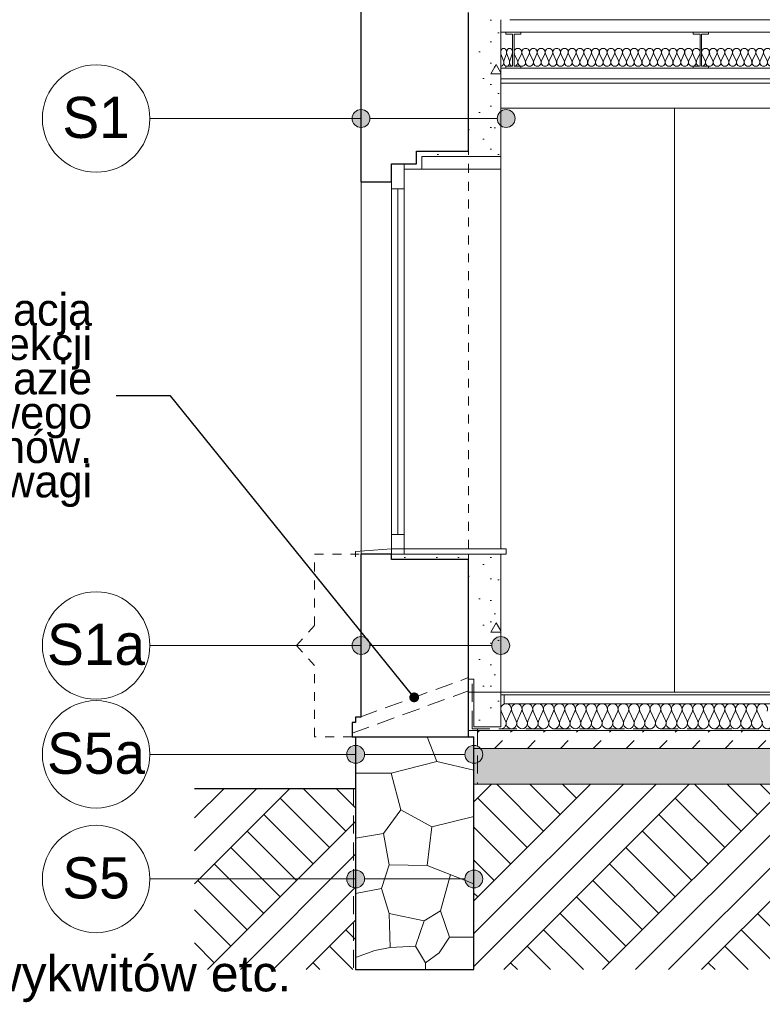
# Model space of a CAD drawing. Extents: x -396299 to -11759, y -15022 to 18278.
# Tile 89 of 205: x -195229 to -191083, y -5196 to 303. Entities that reach past the tile are written whole.
import ezdxf

# ---------------------------------------------------------------- set-up
doc = ezdxf.new("R2010")
doc.units = 0
doc.header["$MEASUREMENT"] = 0
doc.linetypes.add('Hidden Line', pattern=[100, 50, -50])
doc.linetypes.add('Krawędzie ukryte', pattern=[150, 100, -50])
for name, color, linetype in [('Arch ocieplenie', 7, 'Continuous'), ('Arch opisy', 7, 'Continuous'), ('INWENT STROPY', 7, 'Continuous')]:
    doc.layers.add(name, color=color, linetype=linetype)
for name, color, linetype, lineweight in [('Arch ocieplenie_Nr_Pióra__21', 7, 'Continuous', 13), ('Arch opisy_Nr_Pióra__1', 7, 'Continuous', 25), ('Arch opisy_Nr_Pióra__21', 7, 'Continuous', 13), ('Arch opisy_Nr_Pióra__5', 7, 'Continuous', 13), ('Arch stropy_Nr_Pióra__21', 7, 'Continuous', 13), ('Arch stropy_Nr_Pióra__6', 7, 'Continuous', 13), ('INWENT STROPY_Nr_Pióra__21', 7, 'Continuous', 13), ('INWENT TEREN_Nr_Pióra__1', 7, 'Continuous', 25), ('INWENT. OKNA_Nr_Pióra__21', 7, 'Continuous', 13), ('INWENT.ŚCIANY_Nr_Pióra__1', 7, 'Continuous', 25), ('INWENT.ŚCIANY_Nr_Pióra__21', 7, 'Continuous', 13), ('INWENT.ŚCIANY_Nr_Pióra__5', 7, 'Continuous', 13)]:
    doc.layers.add(name, color=color, linetype=linetype, lineweight=lineweight)
for name, color, linetype, lineweight, true_color in [('Arch ocieplenie_Nr_Pióra__9', 7, 'Continuous', 13, 0x3dad99), ('Arch opisy_Nr_Pióra__3', 7, 'Continuous', 20, 0xff6600), ('Arch wyburzenia_Nr_Pióra__2', 7, 'Continuous', 13, 0x7f7f7f), ('arch wypelnienia_Nr_Pióra__2', 7, 'Continuous', 13, 0x7f7f7f), ('INWENT STROPY_Nr_Pióra__2', 7, 'Continuous', 13, 0x7f7f7f), ('INWENT STROPY_Nr_Pióra__25', 7, 'Continuous', 15, 0x40a5ff), ('INWENT.ŚCIANY_Nr_Pióra__2', 7, 'Continuous', 13, 0x7f7f7f), ('Inwentaryzacja Konst._Nr_Pióra__25', 7, 'Continuous', 15, 0x40a5ff)]:
    doc.layers.add(name, color=color, linetype=linetype, lineweight=lineweight, true_color=true_color)
doc.styles.add('GENERATED_STYLE_3', font='txt')
doc.styles.add('GENERATED_STYLE_8', font='arial.ttf')
doc.dimstyles.new('GENERATED_STYLE__11', dxfattribs={"dimtxt": 0.18, "dimasz": 109.44, "dimexe": 0.18, "dimexo": 0.0625, "dimgap": 0.09, "dimtad": 0, "dimtih": 1, "dimtoh": 1, "dimdec": 4, "dimzin": 0, "dimdsep": 46, "dimcen": 0.09, "dimadec": 0, "dimazin": 0, "dimtfac": 1, "dimtdec": 4, "dimtmove": 0, "dimatfit": 3, "dimldrblk": 'ARROWHEAD_11', "dimfxl": 0, "dimtolj": 1, "dimtzin": 0, "dimarcsym": 0})
pattern_1 = [(45, (0, 0), (-275.7716, 275.7716), []), (45, (-91.9, 91.9), (-551.5433, 551.5433), []), (45, (-183.85, 183.85), (-551.5433, 551.5433), []), (135, (-275.77, 275.77), (91.92388, 91.92388), [390, -390])]
pattern_2 = [(0, (0, 0), (0, 623.5383), [60, -300]), (0, (180, 311.8), (0, 623.5383), [60, -300]), (60, (0, 0), (-540, 311.7692), [60, -300]), (60, (360, 0), (-540, 311.7692), [60, -300]), (120, (60, 0), (540, 311.7692), [60, -300]), (120, (420, 0), (540, 311.7692), [60, -300]), (0, (0, 60), (0, 120.000005), [0, -120.000005, 0, -180.00001]), (45, (60, 60), (-84.85282, 84.85282), [0, -90, 0, -150.000006])]

# ---------------------------------------------------------------- blocks, each defined once
blk = doc.blocks.new('Ściana_47', base_point=(-192543.6, -3380.3))
at = {"layer": 'Arch ocieplenie_Nr_Pióra__21', "linetype": 'Continuous'}
h = blk.add_hatch(dxfattribs=at)
h.set_pattern_fill('Structural_Concrete', color=256, style=0, pattern_type=2)
h.set_pattern_definition(pattern_2)
h.paths.add_polyline_path([(-192693.6, -3380.3), (-192693.6, -3646.8), (-192543.6, -3646.8), (-192543.6, -3380.3)], flags=0)
for p, q in [((-192693.6, -3380.3), (-192693.6, -3646.8)), ((-192543.6, -3646.8), (-192543.6, -3380.3)), ((-192693.6, -3646.8), (-192543.6, -3646.8))]:
    blk.add_line(p, q, dxfattribs=at)
blk = doc.blocks.new('Ściana_48', base_point=(-192543.6, -2681.8))
at = {"layer": 'Arch ocieplenie_Nr_Pióra__21', "linetype": 'Continuous'}
h = blk.add_hatch(dxfattribs=at)
h.set_pattern_fill('Structural_Concrete', color=256, style=0, pattern_type=2)
h.set_pattern_definition(pattern_2)
h.paths.add_polyline_path([(-192723.6, -2681.8), (-192723.6, -3380.3), (-192543.6, -3380.3), (-192543.6, -2681.8)], flags=0)
for p, q in [((-192723.6, -2681.8), (-192723.6, -3380.3)), ((-192543.6, -2681.8), (-192723.6, -2681.8)), ((-192543.6, -3380.3), (-192543.6, -2681.8)), ((-192723.6, -3380.3), (-192693.6, -3380.3))]:
    blk.add_line(p, q, dxfattribs=at)
blk = doc.blocks.new('Ściana_49', base_point=(-193153.6, -2711.8))
at = {"layer": 'Arch ocieplenie_Nr_Pióra__21', "linetype": 'Continuous'}
h = blk.add_hatch(dxfattribs=at)
h.set_pattern_fill('Structural_Concrete', color=256, style=0, pattern_type=2)
h.set_pattern_definition(pattern_2)
h.paths.add_polyline_path([(-193153.6, -2711.8), (-192723.6, -2711.8), (-192723.6, -2681.8), (-193153.6, -2681.8)], flags=0)
for p, q in [((-192723.6, -2681.8), (-193153.6, -2681.8)), ((-193153.6, -2681.8), (-193153.6, -2711.8)), ((-192723.6, -2711.8), (-192723.6, -2681.8)), ((-193153.6, -2711.8), (-192723.6, -2711.8))]:
    blk.add_line(p, q, dxfattribs=at)
blk = doc.blocks.new('Ściana_54', base_point=(-192543.6, 343.2))
at = {"layer": 'Arch ocieplenie_Nr_Pióra__21', "linetype": 'Continuous'}
h = blk.add_hatch(dxfattribs=at)
h.set_pattern_fill('Structural_Concrete', color=256, style=0, pattern_type=2)
h.set_pattern_definition(pattern_2)
h.paths.add_polyline_path([(-192723.6, 303.2), (-192723.6, -431.8), (-192543.6, -461.8), (-192543.6, 303.2)], flags=0)
for p, q in [((-192723.6, 303.2), (-192723.6, -431.8)), ((-192543.6, -461.8), (-192543.6, 303.2))]:
    blk.add_line(p, q, dxfattribs=at)
blk = doc.blocks.new('Ściana_55', base_point=(-193083.6, -501.8))
at = {"layer": 'Arch ocieplenie_Nr_Pióra__21', "linetype": 'Continuous'}
h = blk.add_hatch(dxfattribs=at)
h.set_pattern_fill('Structural_Concrete', color=256, style=0, pattern_type=2)
h.set_pattern_definition(pattern_2)
h.paths.add_polyline_path([(-193083.6, -531.8), (-192983.6, -531.8), (-193013.6, -501.8), (-193083.6, -501.8)], flags=0)
for p, q in [((-193013.6, -501.8), (-193083.6, -501.8)), ((-193083.6, -501.8), (-193083.6, -531.8)), ((-193083.6, -531.8), (-192983.6, -531.8))]:
    blk.add_line(p, q, dxfattribs=at)
blk = doc.blocks.new('Ściana_56', base_point=(-193013.6, -501.8))
at = {"layer": 'Arch ocieplenie_Nr_Pióra__21', "linetype": 'Continuous'}
h = blk.add_hatch(dxfattribs=at)
h.set_pattern_fill('Structural_Concrete', color=256, style=0, pattern_type=2)
h.set_pattern_definition(pattern_2)
h.paths.add_polyline_path([(-192983.6, -531.8), (-192983.6, -461.8), (-193013.6, -431.8), (-193013.6, -501.8)], flags=0)
for p, q in [((-193013.6, -431.8), (-193013.6, -501.8)), ((-192983.6, -531.8), (-192983.6, -461.8))]:
    blk.add_line(p, q, dxfattribs=at)
blk = doc.blocks.new('Ściana_57', base_point=(-193013.6, -431.8))
at = {"layer": 'Arch ocieplenie_Nr_Pióra__21', "linetype": 'Continuous'}
h = blk.add_hatch(dxfattribs=at)
h.set_pattern_fill('Structural_Concrete', color=256, style=0, pattern_type=2)
h.set_pattern_definition(pattern_2)
h.paths.add_polyline_path([(-192983.6, -461.8), (-192543.6, -461.8), (-192723.6, -431.8), (-193013.6, -431.8)], flags=0)
for p, q in [((-192723.6, -431.8), (-193013.6, -431.8)), ((-192983.6, -461.8), (-192543.6, -461.8))]:
    blk.add_line(p, q, dxfattribs=at)
blk = doc.blocks.new('Izolacja cieplna 14_6', base_point=(-191422.4, 43.2))
at = {"layer": 'INWENT STROPY_Nr_Pióra__2', "linetype": 'Continuous'}
for p, q in [((-191420.6, 113.4), (-191402.6, 73)), ((-191398.9, 73), (-191380.9, 113.4)), ((-191377.3, 113.4), (-191359.3, 73)), ((-191355.6, 73), (-191337.6, 113.4)), ((-191334, 113.4), (-191316, 73)), ((-191312.3, 73), (-191294.3, 113.4)), ((-191290.7, 113.4), (-191272.7, 73)), ((-191269, 73), (-191251, 113.4)), ((-191247.4, 113.4), (-191229.4, 73)), ((-191225.7, 73), (-191207.7, 113.4)), ((-191204.1, 113.4), (-191186.1, 73)), ((-191182.4, 73), (-191164.4, 113.4)), ((-191160.8, 113.4), (-191142.8, 73)), ((-191139.1, 73), (-191121.1, 113.4)), ((-191117.5, 113.4), (-191099.5, 73)), ((-191095.8, 73), (-191077.8, 113.4)), ((-191074.2, 113.4), (-191056.2, 73)), ((-191052.5, 73), (-191034.5, 113.4)), ((-191030.9, 113.4), (-191012.9, 73)), ((-191009.2, 73), (-190991.2, 113.4)), ((-190987.6, 113.4), (-190969.6, 73)), ((-190965.9, 73), (-190947.9, 113.4)), ((-190944.3, 113.4), (-190926.3, 73)), ((-190922.6, 73), (-190904.6, 113.4)), ((-190901, 113.4), (-190883, 73)), ((-190879.3, 73), (-190861.3, 113.4)), ((-190857.7, 113.4), (-190839.7, 73)), ((-190836, 73), (-190818, 113.4)), ((-190814.4, 113.4), (-190796.4, 73)), ((-190792.7, 73), (-190774.7, 113.4)), ((-190771.1, 113.4), (-190753.1, 73)), ((-190749.4, 73), (-190731.4, 113.4)), ((-190727.8, 113.4), (-190709.8, 73)), ((-190706.1, 73), (-190688.1, 113.4)), ((-190684.5, 113.4), (-190666.5, 73)), ((-190662.8, 73), (-190644.8, 113.4)), ((-190641.2, 113.4), (-190623.2, 73)), ((-190619.5, 73), (-190601.5, 113.4)), ((-190597.9, 113.4), (-190579.9, 73)), ((-190576.2, 73), (-190558.2, 113.4)), ((-190554.6, 113.4), (-190536.6, 73)), ((-190532.9, 73), (-190514.9, 113.4)), ((-190511.3, 113.4), (-190493.3, 73)), ((-190489.6, 73), (-190471.6, 113.4)), ((-190468, 113.4), (-190450, 73)), ((-190446.3, 73), (-190428.3, 113.4)), ((-190424.7, 113.4), (-190406.7, 73)), ((-190403, 73), (-190385, 113.4))]:
    blk.add_line(p, q, dxfattribs=at)
for centre, start_param, end_param in [((-191400.7, 121.9), 5.870392, 9.837571), ((-191357.4, 121.9), 5.870392, 9.837571), ((-191314.1, 121.9), 5.870392, 9.837571), ((-191270.8, 121.9), 5.870392, 9.837571), ((-191227.5, 121.9), 5.870392, 9.837571), ((-191184.2, 121.9), 5.870392, 9.837571), ((-191140.9, 121.9), 5.870392, 9.837571), ((-191097.6, 121.9), 5.870392, 9.837571), ((-191054.3, 121.9), 5.870392, 9.837571), ((-191011, 121.9), 5.870392, 9.837571), ((-190967.7, 121.9), 5.870392, 9.837571), ((-190924.4, 121.9), 5.870392, 9.837571), ((-190881.1, 121.9), 5.870392, 9.837571), ((-190837.8, 121.9), 5.870392, 9.837571), ((-190794.5, 121.9), 5.870392, 9.837571), ((-190751.2, 121.9), 5.870392, 9.837571), ((-190707.9, 121.9), 5.870392, 9.837571), ((-190664.6, 121.9), 5.870392, 9.837571), ((-190621.3, 121.9), 5.870392, 9.837571), ((-190578, 121.9), 5.870392, 9.837571), ((-190534.7, 121.9), 5.870392, 9.837571), ((-190491.4, 121.9), 5.870392, 9.837571), ((-190448.1, 121.9), 5.870392, 9.837571), ((-190404.8, 121.9), 5.870392, 9.837571), ((-191422.4, 64.4), 4.712389, 6.695979), ((-191379.1, 64.4), 2.7288, 6.695979), ((-191335.8, 64.4), 2.7288, 6.695979), ((-191292.5, 64.4), 2.7288, 6.695979), ((-191249.2, 64.4), 2.7288, 6.695979), ((-191205.9, 64.4), 2.7288, 6.695979), ((-191162.6, 64.4), 2.7288, 6.695979), ((-191119.3, 64.4), 2.7288, 6.695979), ((-191076, 64.4), 2.7288, 6.695979), ((-191032.7, 64.4), 2.7288, 6.695979), ((-190989.4, 64.4), 2.7288, 6.695979), ((-190946.1, 64.4), 2.7288, 6.695979), ((-190902.8, 64.4), 2.7288, 6.695979), ((-190859.5, 64.4), 2.7288, 6.695979), ((-190816.2, 64.4), 2.7288, 6.695979), ((-190772.9, 64.4), 2.7288, 6.695979), ((-190729.6, 64.4), 2.7288, 6.695979), ((-190686.3, 64.4), 2.7288, 6.695979), ((-190643, 64.4), 2.7288, 6.695979), ((-190599.7, 64.4), 2.7288, 6.695979), ((-190556.4, 64.4), 2.7288, 6.695979), ((-190513.1, 64.4), 2.7288, 6.695979), ((-190469.8, 64.4), 2.7288, 6.695979), ((-190426.5, 64.4), 2.7288, 6.695979), ((-190383.2, 64.4), 2.7288, 4.712389)]:
    blk.add_ellipse(centre, major_axis=(21.6, 0), ratio=0.982347, start_param=start_param, end_param=end_param, dxfattribs=at)
blk = doc.blocks.new('Izolacja cieplna 14_14', base_point=(-192469.6, 43.2))
at = {"layer": 'INWENT STROPY_Nr_Pióra__2', "linetype": 'Continuous'}
for p, q in [((-192467.8, 113.4), (-192449.8, 73)), ((-192446.1, 73), (-192428.1, 113.4)), ((-192424.5, 113.4), (-192406.5, 73)), ((-192402.8, 73), (-192384.8, 113.4)), ((-192381.2, 113.4), (-192363.2, 73)), ((-192359.5, 73), (-192341.5, 113.4)), ((-192337.9, 113.4), (-192319.9, 73)), ((-192316.2, 73), (-192298.2, 113.4)), ((-192294.6, 113.4), (-192276.6, 73)), ((-192272.9, 73), (-192254.9, 113.4)), ((-192251.3, 113.4), (-192233.3, 73)), ((-192229.6, 73), (-192211.6, 113.4)), ((-192208, 113.4), (-192190, 73)), ((-192186.3, 73), (-192168.3, 113.4)), ((-192164.7, 113.4), (-192146.7, 73)), ((-192143, 73), (-192125, 113.4)), ((-192121.4, 113.4), (-192103.4, 73)), ((-192099.7, 73), (-192081.7, 113.4)), ((-192078.1, 113.4), (-192060.1, 73)), ((-192056.4, 73), (-192038.4, 113.4)), ((-192034.8, 113.4), (-192016.8, 73)), ((-192013.1, 73), (-191995.1, 113.4)), ((-191991.5, 113.4), (-191973.5, 73)), ((-191969.8, 73), (-191951.8, 113.4)), ((-191948.2, 113.4), (-191930.2, 73)), ((-191926.5, 73), (-191908.5, 113.4)), ((-191904.9, 113.4), (-191886.9, 73)), ((-191883.2, 73), (-191865.2, 113.4)), ((-191861.6, 113.4), (-191843.6, 73)), ((-191839.9, 73), (-191821.9, 113.4)), ((-191818.3, 113.4), (-191800.3, 73)), ((-191796.6, 73), (-191778.6, 113.4)), ((-191775, 113.4), (-191757, 73)), ((-191753.3, 73), (-191735.3, 113.4)), ((-191731.7, 113.4), (-191713.7, 73)), ((-191710, 73), (-191692, 113.4)), ((-191688.4, 113.4), (-191670.4, 73)), ((-191666.7, 73), (-191648.7, 113.4)), ((-191645.1, 113.4), (-191627.1, 73)), ((-191623.4, 73), (-191605.4, 113.4)), ((-191601.8, 113.4), (-191583.8, 73)), ((-191580.1, 73), (-191562.1, 113.4)), ((-191558.5, 113.4), (-191540.5, 73)), ((-191536.8, 73), (-191518.8, 113.4)), ((-191515.2, 113.4), (-191497.2, 73)), ((-191493.5, 73), (-191475.5, 113.4)), ((-191471.9, 113.4), (-191453.9, 73)), ((-191450.2, 73), (-191432.2, 113.4))]:
    blk.add_line(p, q, dxfattribs=at)
for centre, start_param, end_param in [((-192447.9, 121.9), 5.870392, 9.837571), ((-192404.6, 121.9), 5.870392, 9.837571), ((-192361.3, 121.9), 5.870392, 9.837571), ((-192318, 121.9), 5.870392, 9.837571), ((-192274.7, 121.9), 5.870392, 9.837571), ((-192231.4, 121.9), 5.870392, 9.837571), ((-192188.1, 121.9), 5.870392, 9.837571), ((-192144.8, 121.9), 5.870392, 9.837571), ((-192101.5, 121.9), 5.870392, 9.837571), ((-192058.2, 121.9), 5.870392, 9.837571), ((-192014.9, 121.9), 5.870392, 9.837571), ((-191971.6, 121.9), 5.870392, 9.837571), ((-191928.3, 121.9), 5.870392, 9.837571), ((-191885, 121.9), 5.870392, 9.837571), ((-191841.7, 121.9), 5.870392, 9.837571), ((-191798.4, 121.9), 5.870392, 9.837571), ((-191755.1, 121.9), 5.870392, 9.837571), ((-191711.8, 121.9), 5.870392, 9.837571), ((-191668.5, 121.9), 5.870392, 9.837571), ((-191625.2, 121.9), 5.870392, 9.837571), ((-191581.9, 121.9), 5.870392, 9.837571), ((-191538.6, 121.9), 5.870392, 9.837571), ((-191495.3, 121.9), 5.870392, 9.837571), ((-191452, 121.9), 5.870392, 9.837571), ((-192469.6, 64.4), 4.712389, 6.695979), ((-192426.3, 64.4), 2.7288, 6.695979), ((-192383, 64.4), 2.7288, 6.695979), ((-192339.7, 64.4), 2.7288, 6.695979), ((-192296.4, 64.4), 2.7288, 6.695979), ((-192253.1, 64.4), 2.7288, 6.695979), ((-192209.8, 64.4), 2.7288, 6.695979), ((-192166.5, 64.4), 2.7288, 6.695979), ((-192123.2, 64.4), 2.7288, 6.695979), ((-192079.9, 64.4), 2.7288, 6.695979), ((-192036.6, 64.4), 2.7288, 6.695979), ((-191993.3, 64.4), 2.7288, 6.695979), ((-191950, 64.4), 2.7288, 6.695979), ((-191906.7, 64.4), 2.7288, 6.695979), ((-191863.4, 64.4), 2.7288, 6.695979), ((-191820.1, 64.4), 2.7288, 6.695979), ((-191776.8, 64.4), 2.7288, 6.695979), ((-191733.5, 64.4), 2.7288, 6.695979), ((-191690.2, 64.4), 2.7288, 6.695979), ((-191646.9, 64.4), 2.7288, 6.695979), ((-191603.6, 64.4), 2.7288, 6.695979), ((-191560.3, 64.4), 2.7288, 6.695979), ((-191517, 64.4), 2.7288, 6.695979), ((-191473.7, 64.4), 2.7288, 6.695979), ((-191430.4, 64.4), 2.7288, 4.712389)]:
    blk.add_ellipse(centre, major_axis=(21.6, 0), ratio=0.982347, start_param=start_param, end_param=end_param, dxfattribs=at)
blk = doc.blocks.new('Izolacja cieplna 14_58', base_point=(-192543.6, 43.2))
at = {"layer": 'INWENT STROPY_Nr_Pióra__2', "linetype": 'Continuous'}
for p, q in [((-192542.2, 113.4), (-192528.5, 73)), ((-192525.7, 73), (-192512, 113.4)), ((-192509.2, 113.4), (-192495.5, 73)), ((-192492.7, 73), (-192479, 113.4))]:
    blk.add_line(p, q, dxfattribs=at)
for centre, start_param, end_param in [((-192527.1, 121.9), 4.299595, 8.266775), ((-192494.1, 121.9), 4.299595, 8.266775), ((-192543.6, 64.4), 3.141593, 5.125182), ((-192510.6, 64.4), 1.158004, 5.125183), ((-192477.6, 64.4), 1.158004, 3.141593)]:
    blk.add_ellipse(centre, major_axis=(0, 21.3), ratio=0.77582, start_param=start_param, end_param=end_param, dxfattribs=at)
blk = doc.blocks.new('Izolacja cieplna 14_156', base_point=(-192543.6, -3656.8))
at = {"layer": 'Arch ocieplenie_Nr_Pióra__9', "linetype": 'Continuous'}
for p, q in [((-192541.1, -3558.5), (-192516.3, -3615.1)), ((-192511.3, -3615.1), (-192486.5, -3558.5)), ((-192481.5, -3558.5), (-192456.7, -3615.1)), ((-192451.7, -3615.1), (-192427, -3558.5)), ((-192422, -3558.5), (-192397.2, -3615.1)), ((-192392.2, -3615.1), (-192367.4, -3558.5)), ((-192362.4, -3558.5), (-192337.6, -3615.1)), ((-192332.6, -3615.1), (-192307.8, -3558.5)), ((-192302.8, -3558.5), (-192278, -3615.1)), ((-192273, -3615.1), (-192248.2, -3558.5)), ((-192243.2, -3558.5), (-192218.5, -3615.1)), ((-192213.5, -3615.1), (-192188.7, -3558.5)), ((-192183.7, -3558.5), (-192158.9, -3615.1)), ((-192153.9, -3615.1), (-192129.1, -3558.5)), ((-192124.1, -3558.5), (-192099.3, -3615.1)), ((-192094.3, -3615.1), (-192069.5, -3558.5)), ((-192064.5, -3558.5), (-192039.8, -3615.1)), ((-192034.7, -3615.1), (-192010, -3558.5)), ((-192005, -3558.5), (-191980.2, -3615.1)), ((-191975.2, -3615.1), (-191950.4, -3558.5)), ((-191945.4, -3558.5), (-191920.6, -3615.1)), ((-191915.6, -3615.1), (-191890.8, -3558.5)), ((-191885.8, -3558.5), (-191861, -3615.1)), ((-191856, -3615.1), (-191831.3, -3558.5)), ((-191826.3, -3558.5), (-191801.5, -3615.1)), ((-191796.5, -3615.1), (-191771.7, -3558.5)), ((-191766.7, -3558.5), (-191741.9, -3615.1)), ((-191736.9, -3615.1), (-191712.1, -3558.5)), ((-191707.1, -3558.5), (-191682.3, -3615.1)), ((-191677.3, -3615.1), (-191652.5, -3558.5)), ((-191647.5, -3558.5), (-191622.8, -3615.1)), ((-191617.8, -3615.1), (-191593, -3558.5)), ((-191588, -3558.5), (-191563.2, -3615.1)), ((-191558.2, -3615.1), (-191533.4, -3558.5)), ((-191528.4, -3558.5), (-191503.6, -3615.1)), ((-191498.6, -3615.1), (-191473.8, -3558.5)), ((-191468.8, -3558.5), (-191444.1, -3615.1)), ((-191439, -3615.1), (-191414.3, -3558.5)), ((-191409.3, -3558.5), (-191384.5, -3615.1)), ((-191379.5, -3615.1), (-191354.7, -3558.5)), ((-191349.7, -3558.5), (-191324.9, -3615.1)), ((-191319.9, -3615.1), (-191295.1, -3558.5)), ((-191290.1, -3558.5), (-191265.3, -3615.1)), ((-191260.3, -3615.1), (-191235.6, -3558.5)), ((-191230.6, -3558.5), (-191205.8, -3615.1)), ((-191200.8, -3615.1), (-191176, -3558.5)), ((-191171, -3558.5), (-191146.2, -3615.1)), ((-191141.2, -3615.1), (-191116.4, -3558.5)), ((-191111.4, -3558.5), (-191086.6, -3615.1))]:
    blk.add_line(p, q, dxfattribs=at)
for centre, start_param, end_param in [((-192513.8, -3546.6), 5.870392, 9.837571), ((-192454.2, -3546.6), 5.870392, 9.837571), ((-192394.7, -3546.6), 5.870392, 9.837571), ((-192335.1, -3546.6), 5.870392, 9.837571), ((-192275.5, -3546.6), 5.870392, 9.837571), ((-192216, -3546.6), 5.870392, 9.837571), ((-192156.4, -3546.6), 5.870392, 9.837571), ((-192096.8, -3546.6), 5.870392, 9.837571), ((-192037.3, -3546.6), 5.870392, 9.837571), ((-191977.7, -3546.6), 5.870392, 9.837571), ((-191918.1, -3546.6), 5.870392, 9.837571), ((-191858.5, -3546.6), 5.870392, 9.837571), ((-191799, -3546.6), 5.870392, 9.837571), ((-191739.4, -3546.6), 5.870392, 9.837571), ((-191679.8, -3546.6), 5.870392, 9.837571), ((-191620.3, -3546.6), 5.870392, 9.837571), ((-191560.7, -3546.6), 5.870392, 9.837571), ((-191501.1, -3546.6), 5.870392, 9.837571), ((-191441.6, -3546.6), 5.870392, 9.837571), ((-191382, -3546.6), 5.870392, 9.837571), ((-191322.4, -3546.6), 5.870392, 9.837571), ((-191262.8, -3546.6), 5.870392, 9.837571), ((-191203.3, -3546.6), 5.870392, 9.837571), ((-191143.7, -3546.6), 5.870392, 9.837571), ((-191084.1, -3546.6), 5.870392, 9.837571), ((-192543.6, -3627), 4.712389, 6.695979), ((-192484, -3627), 2.7288, 6.695979), ((-192424.5, -3627), 2.7288, 6.695979), ((-192364.9, -3627), 2.7288, 6.695979), ((-192305.3, -3627), 2.7288, 6.695979), ((-192245.7, -3627), 2.7288, 6.695979), ((-192186.2, -3627), 2.7288, 6.695979), ((-192126.6, -3627), 2.7288, 6.695979), ((-192067, -3627), 2.7288, 6.695979), ((-192007.5, -3627), 2.7288, 6.695979), ((-191947.9, -3627), 2.7288, 6.695979), ((-191888.3, -3627), 2.7288, 6.695979), ((-191828.8, -3627), 2.7288, 6.695979), ((-191769.2, -3627), 2.7288, 6.695979), ((-191709.6, -3627), 2.7288, 6.695979), ((-191650, -3627), 2.7288, 6.695979), ((-191590.5, -3627), 2.7288, 6.695979), ((-191530.9, -3627), 2.7288, 6.695979), ((-191471.3, -3627), 2.7288, 6.695979), ((-191411.8, -3627), 2.7288, 6.695979), ((-191352.2, -3627), 2.7288, 6.695979), ((-191292.6, -3627), 2.7288, 6.695979), ((-191233.1, -3627), 2.7288, 6.695979), ((-191173.5, -3627), 2.7288, 6.695979), ((-191113.9, -3627), 2.7288, 6.695979), ((-191054.3, -3627), 2.7288, 6.695979)]:
    blk.add_ellipse(centre, major_axis=(29.8, 0), ratio=0.999664, start_param=start_param, end_param=end_param, dxfattribs=at)
blk = doc.blocks.new('Linia_47', base_point=(-192543.6, -3191.8))
at = {"layer": 'Arch opisy_Nr_Pióra__21', "linetype": 'Continuous'}
for points in [[(-193273.6, -3191.8), (-193277.4, -3172.7), (-193288.2, -3156.5), (-193304.5, -3145.6), (-193323.6, -3141.8), (-193342.7, -3145.6), (-193358.9, -3156.5), (-193369.8, -3172.7), (-193373.6, -3191.8), (-193369.8, -3211), (-193358.9, -3227.2), (-193342.7, -3238), (-193323.6, -3241.8), (-193304.5, -3238), (-193288.2, -3227.2), (-193277.4, -3211)], [(-192493.6, -3191.8), (-192497.4, -3172.7), (-192508.2, -3156.5), (-192524.5, -3145.6), (-192543.6, -3141.8), (-192562.7, -3145.6), (-192578.9, -3156.5), (-192589.8, -3172.7), (-192593.6, -3191.8), (-192589.8, -3211), (-192578.9, -3227.2), (-192562.7, -3238), (-192543.6, -3241.8), (-192524.5, -3238), (-192508.2, -3227.2), (-192497.4, -3211)]]:
    blk.add_hatch(color=256, dxfattribs=at).paths.add_polyline_path(points, flags=0)
blk.add_line((-192593.6, -3191.8), (-193273.6, -3191.8), dxfattribs=at)
for centre in [(-193323.6, -3191.8), (-192543.6, -3191.8)]:
    blk.add_circle(centre, 50, dxfattribs=at)
blk = doc.blocks.new('Linia_48', base_point=(-193323.6, -3191.8))
at = {"layer": 'Arch opisy_Nr_Pióra__21', "linetype": 'Continuous'}
blk.add_line((-193323.6, -3191.8), (-194502.6, -3191.8), dxfattribs=at)
blk.add_circle((-194802.6, -3191.8), 300, dxfattribs=at)
blk = doc.blocks.new('Linia_49', base_point=(-192513.6, -248.8))
at = {"layer": 'Arch opisy_Nr_Pióra__21', "linetype": 'Continuous'}
for points in [[(-193273.6, -248.8), (-193277.4, -229.7), (-193288.2, -213.5), (-193304.5, -202.6), (-193323.6, -198.8), (-193342.7, -202.6), (-193358.9, -213.5), (-193369.8, -229.7), (-193373.6, -248.8), (-193369.8, -268), (-193358.9, -284.2), (-193342.7, -295), (-193323.6, -298.8), (-193304.5, -295), (-193288.2, -284.2), (-193277.4, -268)], [(-192463.6, -248.8), (-192467.4, -229.7), (-192478.2, -213.5), (-192494.5, -202.6), (-192513.6, -198.8), (-192532.7, -202.6), (-192548.9, -213.5), (-192559.8, -229.7), (-192563.6, -248.8), (-192559.8, -268), (-192548.9, -284.2), (-192532.7, -295), (-192513.6, -298.8), (-192494.5, -295), (-192478.2, -284.2), (-192467.4, -268)]]:
    blk.add_hatch(color=256, dxfattribs=at).paths.add_polyline_path(points, flags=0)
blk.add_line((-192563.6, -248.8), (-193273.6, -248.8), dxfattribs=at)
for centre in [(-193323.6, -248.8), (-192513.6, -248.8)]:
    blk.add_circle(centre, 50, dxfattribs=at)
blk = doc.blocks.new('Linia_50', base_point=(-193323.6, -248.8))
at = {"layer": 'Arch opisy_Nr_Pióra__21', "linetype": 'Continuous'}
blk.add_line((-193323.6, -248.8), (-194502.6, -248.8), dxfattribs=at)
blk.add_circle((-194802.6, -248.8), 300, dxfattribs=at)
blk = doc.blocks.new('Linia_89', base_point=(-192693.6, -4495.8))
at = {"layer": 'Arch opisy_Nr_Pióra__21', "linetype": 'Continuous'}
for points in [[(-193303.6, -4495.8), (-193307.4, -4476.7), (-193318.2, -4460.5), (-193334.5, -4449.7), (-193353.6, -4445.8), (-193372.7, -4449.7), (-193388.9, -4460.5), (-193399.8, -4476.7), (-193403.6, -4495.8), (-193399.8, -4515), (-193388.9, -4531.2), (-193372.7, -4542), (-193353.6, -4545.8), (-193334.5, -4542), (-193318.2, -4531.2), (-193307.4, -4515)], [(-192643.6, -4495.8), (-192647.4, -4476.7), (-192658.2, -4460.5), (-192674.5, -4449.7), (-192693.6, -4445.8), (-192712.7, -4449.7), (-192728.9, -4460.5), (-192739.8, -4476.7), (-192743.6, -4495.8), (-192739.8, -4515), (-192728.9, -4531.2), (-192712.7, -4542), (-192693.6, -4545.8), (-192674.5, -4542), (-192658.2, -4531.2), (-192647.4, -4515)]]:
    blk.add_hatch(color=256, dxfattribs=at).paths.add_polyline_path(points, flags=0)
blk.add_line((-192743.6, -4495.8), (-193303.6, -4495.8), dxfattribs=at)
for centre in [(-193353.6, -4495.8), (-192693.6, -4495.8)]:
    blk.add_circle(centre, 50, dxfattribs=at)
blk = doc.blocks.new('Linia_90', base_point=(-193353.6, -4495.8))
at = {"layer": 'Arch opisy_Nr_Pióra__21', "linetype": 'Continuous'}
blk.add_line((-193353.6, -4495.8), (-194502.6, -4495.8), dxfattribs=at)
blk.add_circle((-194802.6, -4495.8), 300, dxfattribs=at)
blk = doc.blocks.new('Linia_112', base_point=(-192693.6, -3799.8))
at = {"layer": 'Arch opisy_Nr_Pióra__21', "linetype": 'Continuous'}
for points in [[(-193303.6, -3799.8), (-193307.4, -3780.7), (-193318.2, -3764.5), (-193334.5, -3753.6), (-193353.6, -3749.8), (-193372.7, -3753.6), (-193388.9, -3764.5), (-193399.8, -3780.7), (-193403.6, -3799.8), (-193399.8, -3819), (-193388.9, -3835.2), (-193372.7, -3846), (-193353.6, -3849.8), (-193334.5, -3846), (-193318.2, -3835.2), (-193307.4, -3819)], [(-192643.6, -3799.8), (-192647.4, -3780.7), (-192658.2, -3764.5), (-192674.5, -3753.6), (-192693.6, -3749.8), (-192712.7, -3753.6), (-192728.9, -3764.5), (-192739.8, -3780.7), (-192743.6, -3799.8), (-192739.8, -3819), (-192728.9, -3835.2), (-192712.7, -3846), (-192693.6, -3849.8), (-192674.5, -3846), (-192658.2, -3835.2), (-192647.4, -3819)]]:
    blk.add_hatch(color=256, dxfattribs=at).paths.add_polyline_path(points, flags=0)
blk.add_line((-192743.6, -3799.8), (-193303.6, -3799.8), dxfattribs=at)
for centre in [(-193353.6, -3799.8), (-192693.6, -3799.8)]:
    blk.add_circle(centre, 50, dxfattribs=at)
blk = doc.blocks.new('Linia_113', base_point=(-193353.6, -3799.8))
at = {"layer": 'Arch opisy_Nr_Pióra__21', "linetype": 'Continuous'}
blk.add_line((-193353.6, -3799.8), (-194502.6, -3799.8), dxfattribs=at)
blk.add_circle((-194802.6, -3799.8), 300, dxfattribs=at)
blk = doc.blocks.new('ARROWHEAD_11')
at = {"color": 0, "linetype": 'Continuous', "lineweight": 0}
blk.add_line((0, 0), (-1, 0), dxfattribs=at)
at = {"color": 0, "linetype": 'Continuous', "lineweight": 0, "const_width": 0.25, "flags": 128}
blk.add_lwpolyline([(-0.125, 0, 1), (0.125, 0, 1)], format="xyb", close=True, dxfattribs=at)

msp = doc.modelspace()

# ---------------------------------------------------------------- hatches: boundary and pattern name
at = {"layer": 'Arch wyburzenia_Nr_Pióra__2', "linetype": 'Continuous'}
h = msp.add_hatch(dxfattribs=at)
h.set_pattern_fill('Dashed', color=256, style=0, pattern_type=2)
h.set_pattern_definition([(45, (0, 0), (-183.84776, 183.84776), [195, -65]), (45, (1e-14, 183.85), (-183.84776, 183.84776), [195, -65])])
h.paths.add_polyline_path([(-192723.6, -3666.8), (-192723.6, -3701.8), (-192693.6, -3701.8), (-192693.6, -3766.8), (-187013.6, -3766.8), (-187013.6, -3701.8), (-186983.6, -3701.8), (-186983.6, -3666.8), (-192693.6, -3666.8)], flags=0)
at = {"layer": 'arch wypelnienia_Nr_Pióra__2', "linetype": 'Continuous'}
h = msp.add_hatch(dxfattribs=at)
h.set_pattern_fill('Cut_Stone', color=256, style=0, pattern_type=2)
h.set_pattern_definition([(45, (0, 200), (-63.63961, 63.63961), [0, -60, 0, -90]), (110, (200, 200), (84.572336, 30.781813), [0, -44, 0, -76])])
h.paths.add_polyline_path([(-187013.6, -3766.8), (-187013.6, -3966.8), (-192693.6, -3966.8), (-192693.6, -3766.8)], flags=0)
h = msp.add_hatch(dxfattribs=at)
h.set_pattern_fill('Earth', color=256, style=0, pattern_type=2)
h.set_pattern_definition(pattern_1)
h.paths.add_polyline_path([(-194253.6, -5001.8), (-193353.6, -5001.8), (-193353.6, -3991.8), (-194253.6, -3991.8)], flags=0)
h = msp.add_hatch(dxfattribs=at)
h.set_pattern_fill('Earth', color=256, style=0, pattern_type=2)
h.set_pattern_definition(pattern_1)
h.paths.add_polyline_path([(-192693.6, -5001.8), (-187013.6, -5001.8), (-187013.6, -3966.8), (-192693.6, -3966.8)], flags=0)

# ---------------------------------------------------------------- linework, layer by layer
at = {"layer": 'Arch ocieplenie_Nr_Pióra__21', "linetype": 'Continuous'}
for p, q in [((-192543.6, -461.8), (-192543.6, -2651.8)), ((-192543.6, -531.8), (-192983.6, -531.8))]:
    msp.add_line(p, q, dxfattribs=at)
at = {"layer": 'Arch opisy_Nr_Pióra__3', "linetype": 'Hidden Line'}
for p, q in [((-193583.3, -2681.8), (-193323.6, -2681.8)), ((-193583.3, -3079.1), (-193583.3, -2681.8)), ((-193683.3, -3191.8), (-193583.3, -3079.1)), ((-193683.3, -3191.8), (-193583.3, -3304.5)), ((-193583.3, -3701.8), (-193583.3, -3304.5)), ((-193373.6, -3701.8), (-193583.3, -3701.8))]:
    msp.add_line(p, q, dxfattribs=at)
at = {"layer": 'Arch stropy_Nr_Pióra__21', "linetype": 'Krawędzie ukryte'}
for p, q in [((-193329.7, -3591.8), (-192723.6, -3371.2)), ((-192703.6, -3656.8), (-192703.6, -3380.3)), ((-193373.6, -3681.8), (-192723.6, -3445.2)), ((-192703.6, -3656.8), (-187003.6, -3656.8)), ((-192673.6, -3656.8), (-192673.6, -3966.8)), ((-193366.4, -3991.8), (-193366.4, -5001.8))]:
    msp.add_line(p, q, dxfattribs=at)
at = {"layer": 'Arch stropy_Nr_Pióra__6', "linetype": 'Continuous'}
for p, q in [((-192543.6, -3451.8), (-186983.6, -3451.8)), ((-192543.6, -3466.8), (-186983.6, -3466.8)), ((-192523.6, -3516.8), (-192523.6, -3466.8)), ((-192523.6, -3516.8), (-187003.6, -3516.8)), ((-192723.6, -3666.8), (-186983.6, -3666.8)), ((-192693.6, -3766.8), (-187013.6, -3766.8)), ((-192693.6, -3966.8), (-187013.6, -3966.8))]:
    msp.add_line(p, q, dxfattribs=at)
at = {"layer": 'INWENT STROPY_Nr_Pióra__2', "linetype": 'Continuous'}
msp.add_line((-192543.6, -191.8), (-191573.6, -191.8), dxfattribs=at)
at = {"layer": 'INWENT STROPY_Nr_Pióra__21', "linetype": 'Continuous'}
for p, q in [((-186993.6, 303.2), (-192493.6, 303.2)), ((-186983.6, -26.8), (-192543.6, -26.8)), ((-186983.6, -51.8), (-192543.6, -51.8)), ((-186983.6, -3451.8), (-192723.6, -3451.8))]:
    msp.add_line(p, q, dxfattribs=at)
at = {"layer": 'INWENT STROPY_Nr_Pióra__25', "linetype": 'Continuous'}
for p, q in [((-192516.1, 223.2), (-192516.1, 233.2)), ((-192431.1, 233.2), (-192516.1, 233.2)), ((-192477.6, 223.2), (-192516.1, 223.2)), ((-192477.6, 43.2), (-192477.6, 223.2)), ((-192431.1, 223.2), (-192469.6, 223.2)), ((-192469.6, 43.2), (-192469.6, 223.2)), ((-192431.1, 223.2), (-192431.1, 233.2)), ((-191383.9, 233.2), (-191468.9, 233.2)), ((-191468.9, 223.2), (-191468.9, 233.2)), ((-191430.4, 223.2), (-191468.9, 223.2)), ((-191430.4, 43.2), (-191430.4, 223.2)), ((-191383.9, 223.2), (-191422.4, 223.2)), ((-191422.4, 43.2), (-191422.4, 223.2)), ((-191383.9, 223.2), (-191383.9, 233.2)), ((-192516.1, 33.2), (-192516.1, 43.2)), ((-192477.6, 43.2), (-192516.1, 43.2)), ((-192431.1, 33.2), (-192516.1, 33.2)), ((-192431.1, 43.2), (-192469.6, 43.2)), ((-192431.1, 43.2), (-192431.1, 33.2)), ((-191468.9, 33.2), (-191468.9, 43.2)), ((-191430.4, 43.2), (-191468.9, 43.2)), ((-191383.9, 33.2), (-191468.9, 33.2)), ((-191383.9, 43.2), (-191422.4, 43.2)), ((-191383.9, 43.2), (-191383.9, 33.2))]:
    msp.add_line(p, q, dxfattribs=at)
at = {"layer": 'INWENT TEREN_Nr_Pióra__1', "linetype": 'Continuous'}
msp.add_line((-193353.6, -3991.8), (-194253.6, -3991.8), dxfattribs=at)
at = {"layer": 'INWENT. OKNA_Nr_Pióra__21', "linetype": 'Continuous'}
for p, q in [((-193153.6, -2681.8), (-193153.6, -501.8)), ((-193153.6, -501.8), (-193083.6, -501.8)), ((-193083.6, -501.8), (-193083.6, -2681.8)), ((-193153.6, -641.8), (-193083.6, -641.8)), ((-193118.6, -641.8), (-193118.6, -2571.8)), ((-193153.6, -2571.8), (-193083.6, -2571.8)), ((-193153.6, -2651.8), (-193353.6, -2666.8)), ((-193353.6, -2666.8), (-193353.6, -2696.8)), ((-193153.6, -2651.8), (-192513.6, -2651.8)), ((-193153.6, -2651.8), (-193153.6, -2681.8)), ((-192513.6, -2681.8), (-192543.6, -2681.8)), ((-192513.6, -2651.8), (-192513.6, -2681.8))]:
    msp.add_line(p, q, dxfattribs=at)
at = {"layer": 'INWENT.ŚCIANY_Nr_Pióra__1', "linetype": 'Continuous'}
for p, q in [((-193323.6, -601.8), (-193323.6, 853.2)), ((-192723.6, -431.8), (-192723.6, 343.2)), ((-193013.6, -431.8), (-192723.6, -431.8)), ((-193013.6, -501.8), (-193013.6, -431.8)), ((-193153.6, -601.8), (-193153.6, -501.8)), ((-193153.6, -501.8), (-193013.6, -501.8)), ((-193323.6, -601.8), (-193153.6, -601.8)), ((-193323.6, -3591.8), (-193323.6, -2681.8)), ((-193153.6, -2681.8), (-193323.6, -2681.8)), ((-193153.6, -2711.8), (-193153.6, -2681.8)), ((-192723.6, -2711.8), (-193153.6, -2711.8)), ((-192723.6, -3701.8), (-192723.6, -2711.8)), ((-193353.6, -3621.8), (-193373.6, -3621.8)), ((-193373.6, -3621.8), (-193373.6, -3701.8)), ((-193323.6, -3591.8), (-193353.6, -3591.8)), ((-193353.6, -3591.8), (-193353.6, -3621.8)), ((-193373.6, -3701.8), (-192693.6, -3701.8)), ((-193353.6, -3701.8), (-193353.6, -5001.8)), ((-192693.6, -5001.8), (-192693.6, -3701.8)), ((-193353.6, -5001.8), (-192693.6, -5001.8))]:
    msp.add_line(p, q, dxfattribs=at)
at = {"layer": 'INWENT.ŚCIANY_Nr_Pióra__2', "linetype": 'Continuous'}
for p, q in [((-192900.8, -3840.1), (-192954.9, -3701.8)), ((-192900.8, -3840.1), (-193155, -3905)), ((-192693.6, -3888.7), (-192900.8, -3840.1)), ((-193155, -3905), (-193353.6, -3905)), ((-193155, -3905), (-193100.9, -4109.1)), ((-193100.9, -4109.1), (-193198.3, -4241.6)), ((-193100.9, -4109.1), (-192927.9, -4203.8)), ((-192927.9, -4203.8), (-192693.6, -4147)), ((-192927.9, -4203.8), (-192954.9, -4420.1)), ((-193198.3, -4241.6), (-193353.6, -4268.6)), ((-193165.8, -4417.4), (-193198.3, -4241.6)), ((-193165.8, -4417.4), (-193209.1, -4549.9)), ((-192954.9, -4420.1), (-193165.8, -4417.4)), ((-192954.9, -4420.1), (-192693.6, -4522.8)), ((-192879.2, -4672.9), (-192824.2, -4471.5)), ((-193209.1, -4549.9), (-193353.6, -4576.9)), ((-193209.1, -4549.9), (-193165.8, -4689.1)), ((-192971.1, -4729.7), (-192879.2, -4672.9)), ((-192879.2, -4672.9), (-192830.5, -4821.6)), ((-193165.8, -4689.1), (-192971.1, -4729.7)), ((-193165.8, -4689.1), (-193160.4, -4878.4)), ((-193019.8, -4870.3), (-192971.1, -4729.7)), ((-192830.5, -4821.6), (-192887.3, -4908.1)), ((-192830.5, -4821.6), (-192693.6, -4821.6)), ((-193160.4, -4878.4), (-193246.9, -4894.6)), ((-193160.4, -4878.4), (-193019.8, -4870.3)), ((-192963, -4964.9), (-193019.8, -4870.3)), ((-193246.9, -4894.6), (-193353.6, -4935.2)), ((-192887.3, -4908.1), (-192963, -4964.9)), ((-192963, -4964.9), (-192963, -5001.8))]:
    msp.add_line(p, q, dxfattribs=at)
at = {"layer": 'INWENT.ŚCIANY_Nr_Pióra__21', "linetype": 'Hidden Line'}
msp.add_line((-192723.6, -2651.8), (-192723.6, -431.8), dxfattribs=at)
at = {"layer": 'INWENT.ŚCIANY_Nr_Pióra__21', "linetype": 'Continuous'}
msp.add_line((-193323.6, -2681.8), (-193323.6, -601.8), dxfattribs=at)
at = {"layer": 'INWENT.ŚCIANY_Nr_Pióra__5', "linetype": 'Continuous'}
for p, q in [((-191573.6, -3451.8), (-191573.6, -191.8)), ((-191573.6, -191.8), (-188523.6, -191.8))]:
    msp.add_line(p, q, dxfattribs=at)
at = {"layer": 'Inwentaryzacja Konst._Nr_Pióra__25', "linetype": 'Continuous'}
for p, q in [((-186983.6, 233.2), (-192543.6, 233.2)), ((-186983.6, 33.2), (-192543.6, 33.2))]:
    msp.add_line(p, q, dxfattribs=at)

# ---------------------------------------------------------------- block references
at = {"layer": 'Arch ocieplenie'}
for name, p in [('Ściana_54', (-192543.6, 343.2)), ('Ściana_56', (-193013.6, -501.8)), ('Ściana_57', (-193013.6, -431.8)), ('Ściana_55', (-193083.6, -501.8)), ('Ściana_49', (-193153.6, -2711.8)), ('Ściana_48', (-192543.6, -2681.8)), ('Ściana_47', (-192543.6, -3380.3))]:
    msp.add_blockref(name, p, dxfattribs=at)
at = {"layer": 'Arch ocieplenie', "color": 104, "linetype": 'Continuous', "lineweight": 20, "true_color": 0x029e21}
msp.add_blockref('Izolacja cieplna 14_156', (-192543.6, -3656.8), dxfattribs=at)
at = {"layer": 'Arch opisy', "linetype": 'Continuous'}
for name, p in [('Linia_50', (-193323.6, -248.8)), ('Linia_49', (-192513.6, -248.8)), ('Linia_48', (-193323.6, -3191.8)), ('Linia_47', (-192543.6, -3191.8)), ('Linia_113', (-193353.6, -3799.8)), ('Linia_112', (-192693.6, -3799.8)), ('Linia_90', (-193353.6, -4495.8)), ('Linia_89', (-192693.6, -4495.8))]:
    msp.add_blockref(name, p, dxfattribs=at)
at = {"layer": 'INWENT STROPY', "color": 104, "linetype": 'Continuous', "lineweight": 20, "true_color": 0x029e21}
for name, p in [('Izolacja cieplna 14_58', (-192543.6, 43.2)), ('Izolacja cieplna 14_14', (-192469.6, 43.2)), ('Izolacja cieplna 14_6', (-191422.4, 43.2))]:
    msp.add_blockref(name, p, dxfattribs=at)

# ---------------------------------------------------------------- texts
at = {"layer": 'Arch opisy_Nr_Pióra__1', "linetype": 'Continuous', "char_height": 230, "attachment_point": 2, "style": 'GENERATED_STYLE_3'}
for s, insert in [('{S1}', (-194802.6, -127.4)), ('{S1a}', (-194802.6, -3070.4)), ('{S5a}', (-194802.6, -3678.4)), ('{S5}', (-194802.6, -4374.5))]:
    msp.add_mtext(s, dxfattribs=dict(at, insert=insert))
at = {"layer": 'Arch opisy_Nr_Pióra__3', "linetype": 'Continuous', "insert": (-194824.9, -1822.3), "char_height": 180, "width": 3422.12, "attachment_point": 6, "line_spacing_factor": 0.638949, "style": 'GENERATED_STYLE_3'}
msp.add_mtext('{Pozioma hydroizolacja\\Pściany metodą iniekcji\\Pna bazie bezrozpuszczalnikowego \\Pkremu na bazie silanów.\\PWażne: patrz pnk.2 Uwagi}', dxfattribs=at)
at = {"layer": 'Arch opisy_Nr_Pióra__5', "linetype": 'Continuous', "insert": (-202825.4, -4242.2), "char_height": 200, "width": 9728.552, "attachment_point": 1, "line_spacing_factor": 1.022042, "style": 'GENERATED_STYLE_8'}
msp.add_mtext('\\A1;{\\fArial|b1|i0|c0|p38;S5a - ŚCIANA FUNDAMENTOWA\\P\\fArial|b0|i0|c0|p38;      - istniejąca kamienna ściana fundamentowa:\\P        a) kamień należy oczyścić z istniejących warstw farby, wykwitów etc.\\P        b) usunąć istniejące spoiny\\P c) przestrzeń po spoinach wypełenić szpachlówka uszczelniająca \\P     o wysokiej odporności na siarczany\\P d) część zewnętrzną spoiny wykonać z mineralnej paroprzepuczalnej, \\P     mrozoodpornej i odkształcalnej masy wypełniającej w kolorze szarym\\PUWAGA:\\PJeżeli przy odkryciu ściany fundamentowej od wewnątrz okaże się,\\Pże kamień jest tylko warstwą licową a reszta ściany jest wykonana \\Pz cegły należy dół ściany odciąć izolacją poziomą za pomocą iniekcji na bazie bezrozpuszczalnikowego kremu na bazie silanów\\PPionowe izolacje należy ułożyć następująco:\\H1.211654x; \\P\\H0.825318x;      - istniejąca ceglana ściana fundamentowa\\P- bezrozpuszczalnikowy koncentrat krzemionkujący o działaniu\\P  wzmacniającym\\P\\fCalibri|b0|i0|c0|p34;\\H0.857143x;- \\fArial|b0|i0|c0|p38;\\H1.166667x;szpachlówka uszczelniająca o wysokiej odporności na siarczany\\P- sztywny, mineralny szlam uszczelniający o wysokiej odporności na \\P  siarczany }', dxfattribs=at)

# ---------------------------------------------------------------- leaders
at = {"layer": 'Arch opisy_Nr_Pióra__3', "linetype": 'Continuous', "annotation_type": 0, "has_hookline": 1, "hookline_direction": 1, "text_width": 3360}
msp.add_leader([(-193026.7, -3481.5), (-194387.8, -1796.6), (-194690.8, -1796.6)], dimstyle='GENERATED_STYLE__11', dxfattribs=at)

doc.saveas('drawing.dxf')
